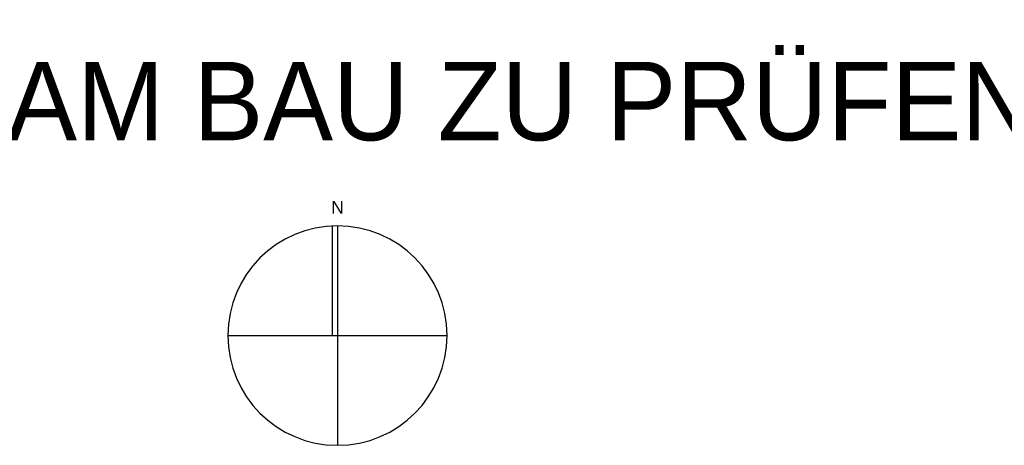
# Model space of a CAD drawing. Extents: x -24 to 471, y 36 to 85.
# Tile 32 of 87: x 131 to 162, y 72 to 85. Entities that reach past the tile are written whole.
import ezdxf
from ezdxf.enums import TextEntityAlignment as Align

# ---------------------------------------------------------------- set-up
doc = ezdxf.new("R2010")
doc.units = 0
doc.header["$MEASUREMENT"] = 0
doc.layers.add('P_ZE_PLANKOPF', color=7, linetype='Continuous')
doc.layers.add('P_ZE_TEXT', color=7, linetype='Continuous')
doc.styles.add('ERSTELLTER_STIL_2', font='ARIAL.TTF')
doc.styles.add('ERSTELLTER_STIL_3', font='txt')

# ---------------------------------------------------------------- blocks, each defined once
blk = doc.blocks.new('Nordpfeil_1 14_3_9', base_point=(141.042, 75.248))
at = {"layer": 'P_ZE_PLANKOPF', "linetype": 'Continuous'}
for p, q in [((140.884, 75.248), (140.884, 78.744)), ((141.042, 78.748), (141.042, 71.748)), ((137.542, 75.248), (144.542, 75.248))]:
    blk.add_line(p, q, dxfattribs=at)
for start, end in [(0, 180), (180, 0)]:
    blk.add_arc((141.042, 75.248), 3.5, start, end, dxfattribs=at)
at = {"layer": 'P_ZE_PLANKOPF', "style": 'ERSTELLTER_STIL_2'}
blk.add_attdef('txt', text='', height=0.4, dxfattribs=at).set_placement((140.844, 79.016), align=Align.BOTTOM_LEFT)

msp = doc.modelspace()

# ---------------------------------------------------------------- block references
at = {"layer": 'P_ZE_PLANKOPF', "linetype": 'Continuous'}
ref = msp.add_blockref('Nordpfeil_1 14_3_9', (141.042, 75.248), dxfattribs=at)
ref.add_attrib('txt', 'N', dxfattribs={"color": 7, "linetype": 'Continuous', "height": 0.4, "style": 'ERSTELLTER_STIL_2'}).set_placement((140.844, 79.016), align=Align.BOTTOM_LEFT)

# ---------------------------------------------------------------- texts
at = {"layer": 'P_ZE_TEXT', "linetype": 'Continuous', "insert": (102.262, 81.439), "char_height": 2.5, "attachment_point": 7, "style": 'ERSTELLTER_STIL_3'}
msp.add_mtext('{ALLE MAßE SIND AM BAU ZU PRÜFEN !}', dxfattribs=at)

doc.saveas('drawing.dxf')
